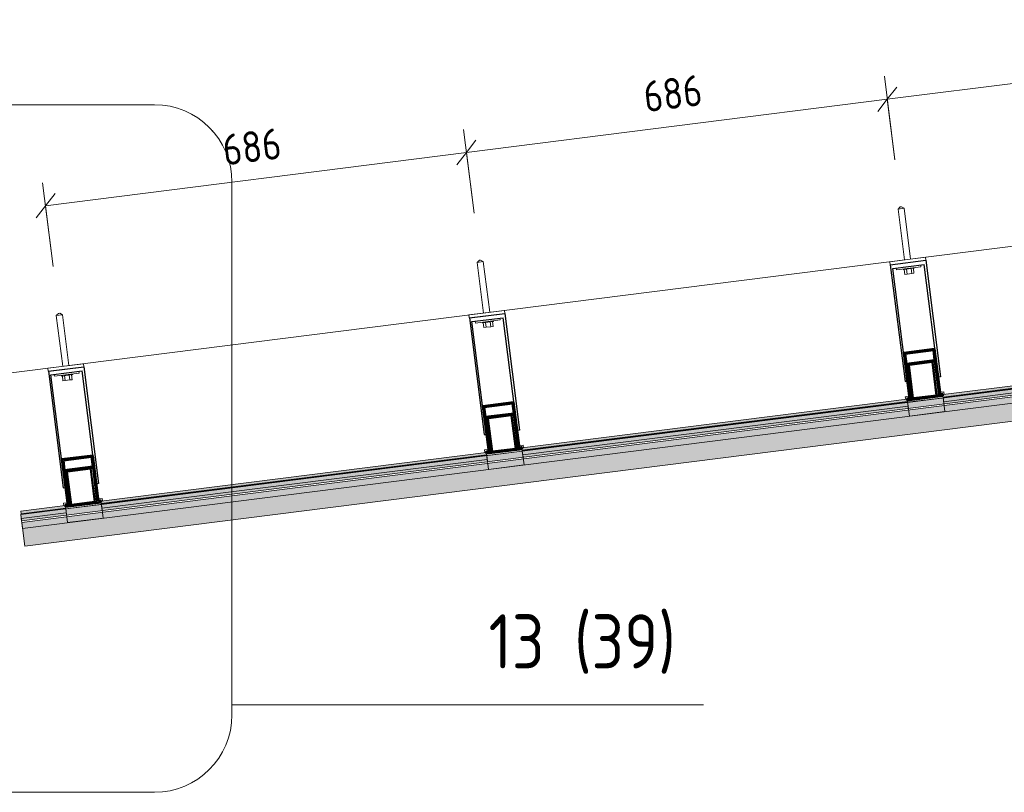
# Model space of a CAD drawing. Header units: millimetres. Extents: x 4014441 to 4046114, y 2378 to 8335946.
# Tile 67 of 71: x 4040743 to 4042334, y 8334519 to 8335768. Entities that reach past the tile are written whole.
import ezdxf

# ---------------------------------------------------------------- set-up
doc = ezdxf.new("R2010")
doc.units = ezdxf.units.MM
for name, color, linetype, lineweight in [('Обобщенные модели', 7, 'Continuous', 18), ('Размеры', 7, 'Continuous', 9), ('Размеры-25', 7, 'Continuous', 9), ('Тонкие линии', 7, 'Continuous', 18), ('Фрагменты', 7, 'Continuous', 9)]:
    doc.layers.add(name, color=color, linetype=linetype, lineweight=lineweight)
doc.styles.add('GOST Common_1', font='GOST_Common.ttf', dxfattribs={"width": 0.9, "height": 50})
doc.styles.add('GOST Common_2', font='GOST_Common.ttf', dxfattribs={"width": 0.9, "height": 87.5})
doc.dimstyles.new('ADSK_Основной_2_0', dxfattribs={"dimscale": 304.8, "dimtxt": 50.28575, "dimasz": 0.115978, "dimexe": 0.123031, "dimexo": 0.246063, "dimgap": 0.04101, "dimtad": 1, "dimdec": 0, "dimzin": 0, "dimdsep": 46, "dimtxsty": 'GOST Common_1', "dimblk1": 'OBLIQUE', "dimblk2": 'OBLIQUE', "dimsah": 1, "dimcen": 0.09, "dimdle": 0.123031, "dimazin": 0, "dimtfac": 1, "dimtdec": 4, "dimtix": 1, "dimtmove": 0, "dimatfit": 3, "dimfxl": 1, "dimtvp": 1, "dimtfill": 1, "dimtolj": 1, "dimtzin": 0, "dimarcsym": 2})

# ---------------------------------------------------------------- blocks, each defined once
blk = doc.blocks.new('HILTI_s_Композит_тип_Ко - Тип КоБ D2-21034063-Разрез 9-9')
at = {"layer": 'Обобщенные модели', "true_color": 0xf7fbf5}
blk.add_hatch(color=7, dxfattribs=at).paths.add_polyline_path([(4502414.8, 8334969.8), (4502487, 8334978.9), (4502486.9, 8334979.9), (4502544.4, 8334987.2), (4502544.7, 8334986.2), (4503167.2, 8335065), (4503167.1, 8335066), (4503224.6, 8335073.3), (4503224.9, 8335072.3), (4503847.4, 8335151), (4503847.5, 8335152.1), (4503904.8, 8335159.4), (4503905.1, 8335158.3), (4504527.7, 8335237), (4504527.7, 8335238.2), (4504585.1, 8335245.4), (4504585.3, 8335244.3), (4505207.9, 8335323.1), (4505208, 8335324.3), (4505265.3, 8335331.5), (4505265.7, 8335330.4), (4505335.9, 8335339.2), (4505335.4, 8335343.2), (4505264.9, 8335334.3), (4505265.2, 8335332.3), (4505207.6, 8335325.1), (4505207.4, 8335327), (4504584.7, 8335248.3), (4504584.9, 8335246.3), (4504527.4, 8335239), (4504527.4, 8335241), (4503904.5, 8335162.2), (4503904.7, 8335160.2), (4503847.2, 8335152.9), (4503847.2, 8335154.9), (4503224.2, 8335076.1), (4503224.5, 8335074.1), (4503167, 8335066.8), (4503167, 8335068.9), (4502544, 8334990), (4502544.3, 8334988), (4502486.7, 8334980.8), (4502486.7, 8334982.8), (4502414.3, 8334973.5), (4502414.3, 8334973.1)])
h = blk.add_hatch(color=7, dxfattribs=at)
h.paths.add_polyline_path([(4502414.9, 8334968.9), (4502487.1, 8334978.2), (4502486.8, 8334978.9), (4502414.8, 8334969.8)])
h.paths.add_polyline_path([(4502544.6, 8334985.3), (4503167.3, 8335064.1), (4503167.1, 8335065), (4502544.5, 8334986.2), (4502544.6, 8334985.7)])
h.paths.add_polyline_path([(4503224.8, 8335071.4), (4503847.5, 8335150.2), (4503847.3, 8335151), (4503224.7, 8335072.3), (4503224.8, 8335071.8)])
h.paths.add_polyline_path([(4503905.1, 8335157.5), (4504527.8, 8335236.3), (4504527.5, 8335237), (4503905, 8335158.3), (4503905, 8335157.9)])
h.paths.add_polyline_path([(4504585.3, 8335243.5), (4505208, 8335322.3), (4505207.7, 8335323), (4504585.2, 8335244.3), (4504585.2, 8335243.9)])
h.paths.add_polyline_path([(4505265.5, 8335329.6), (4505336, 8335338.5), (4505335.9, 8335339.2), (4505265.4, 8335330.3), (4505265.5, 8335330)])
at = {"layer": 'Обобщенные модели'}
for p, q in [((4505264.9, 8335334.3), (4505335.4, 8335343.2)), ((4505335.4, 8335343.2), (4505335.9, 8335339.2)), ((4504584.7, 8335248.3), (4505207.4, 8335327)), ((4505265.7, 8335330.4), (4505335.9, 8335339.2)), ((4505335.9, 8335339.2), (4505336, 8335338.5)), ((4504585.2, 8335244.3), (4505207.9, 8335323.1)), ((4503900.5, 8335161.7), (4504527.2, 8335241)), ((4503905, 8335158.3), (4504527.7, 8335237)), ((4503220.3, 8335075.7), (4503850.9, 8335155.5)), ((4503224.7, 8335072.3), (4503847.4, 8335151)), ((4502540, 8334989.7), (4503170.7, 8335069.4)), ((4502544.5, 8334986.2), (4503167.2, 8335065)), ((4502414.3, 8334973.8), (4502490.4, 8334983.4)), ((4502414.8, 8334969.8), (4502487, 8334978.9)), ((4502414.8, 8334969.8), (4502414.3, 8334973.8)), ((4502414.9, 8334968.9), (4502414.8, 8334969.8))]:
    blk.add_line(p, q, dxfattribs=at)
blk = doc.blocks.new('HILTI_s_Профиль_MFT-RP - Усиленный профиль MFT-RP-58 77x50 L-21017154-Разрез 9-9')
at = {"layer": 'Обобщенные модели', "lineweight": 50}
for p, q in [((4502530.6, 8335063.9), (4502481, 8335057.7)), ((4502481, 8335057.7), (4502490.4, 8334983.2)), ((4502483.3, 8335055.9), (4502528.9, 8335061.7)), ((4502485.3, 8335040), (4502483.3, 8335055.9)), ((4502528.9, 8335061.7), (4502530.9, 8335045.8)), ((4502540.1, 8334989.5), (4502530.6, 8335063.9)), ((4502530.9, 8335045.8), (4502485.3, 8335040)), ((4502485.5, 8335038.1), (4502531.2, 8335043.8)), ((4502531.2, 8335043.8), (4502538.1, 8334989.3)), ((4502492.4, 8334983.5), (4502485.5, 8335038.1)), ((4502490.4, 8334983.2), (4502486.5, 8334982.7)), ((4502486.5, 8334982.7), (4502486.7, 8334980.8)), ((4502486.7, 8334980.8), (4502544.3, 8334988)), ((4502538.1, 8334989.3), (4502492.4, 8334983.5)), ((4502544, 8334990), (4502540.1, 8334989.5)), ((4502544.3, 8334988), (4502544, 8334990))]:
    blk.add_line(p, q, dxfattribs=at)
blk = doc.blocks.new('HILTI_s_Соединитель_профилей_MFT-RPC - Соединитель профилей MFT-RPC-21017161-Разрез 9-9')
at = {"layer": 'Обобщенные модели', "lineweight": 25}
for p, q in [((4502490.1, 8335037.6), (4502526.8, 8335042.3)), ((4502526.8, 8335042.3), (4502527.4, 8335042.4)), ((4502533.6, 8334988.7), (4502526.8, 8335042.3)), ((4502527.4, 8335042.4), (4502528.4, 8335042.5)), ((4502534.2, 8334988.8), (4502527.4, 8335042.4)), ((4502528.4, 8335042.5), (4502531.3, 8335042.9)), ((4502535.2, 8334988.9), (4502528.4, 8335042.5)), ((4502485.6, 8335037.1), (4502488.5, 8335037.4)), ((4502488.5, 8335037.4), (4502489.6, 8335037.6)), ((4502495.3, 8334983.9), (4502488.5, 8335037.4)), ((4502489.6, 8335037.6), (4502490.1, 8335037.6)), ((4502496.3, 8334984), (4502489.6, 8335037.6)), ((4502496.9, 8334984.1), (4502490.1, 8335037.6))]:
    blk.add_line(p, q, dxfattribs=at)
blk = doc.blocks.new('S_Вентрешетки_Профиль внешний - Профиль крепежный-21268553-Разрез 9-9')
at = {"layer": 'Обобщенные модели', "true_color": 0x373f43}
h = blk.add_hatch(color=149, dxfattribs=at)
h.paths.add_polyline_path([(4502414.3, 8334968.4), (4502487.1, 8334977.7), (4502486.8, 8334978), (4502414.3, 8334968.8)])
h.paths.add_polyline_path([(4502544.7, 8334984.9), (4503167.3, 8335063.8), (4503167.1, 8335064.1), (4502544.6, 8334985.3), (4502544.7, 8334984.9)])
h.paths.add_polyline_path([(4503224.9, 8335071), (4503847.6, 8335149.8), (4503847.3, 8335150.1), (4503224.8, 8335071.4), (4503224.9, 8335071)])
h.paths.add_polyline_path([(4503905.1, 8335157.1), (4504527.8, 8335235.9), (4504527.5, 8335236.2), (4503905.1, 8335157.5), (4503905.1, 8335157.1)])
h.paths.add_polyline_path([(4504585.3, 8335243.1), (4505208, 8335322.1), (4505207.7, 8335322.3), (4504585.3, 8335243.4), (4504585.3, 8335243.2)])
h.paths.add_polyline_path([(4505265.6, 8335329.2), (4505336, 8335338.1), (4505336, 8335338.5), (4505265.5, 8335329.6), (4505265.6, 8335329.2)])
h = blk.add_hatch(color=149, dxfattribs=at)
h.paths.add_polyline_path([(4502415.1, 8334962.2), (4502487.9, 8334971.4), (4502486.8, 8334977.6), (4502414.3, 8334968.4), (4502415.1, 8334962.8)])
h.paths.add_polyline_path([(4502545.5, 8334978.7), (4503168.1, 8335057.5), (4503167.1, 8335063.7), (4502544.7, 8334984.7), (4502545.3, 8334979.9)])
h.paths.add_polyline_path([(4503225.7, 8335064.8), (4503848.4, 8335143.5), (4503847.3, 8335149.8), (4503224.9, 8335070.8), (4503225.6, 8335065.5)])
h.paths.add_polyline_path([(4503905.9, 8335150.8), (4504528.6, 8335229.7), (4504527.5, 8335235.8), (4503905.2, 8335156.8), (4503905.5, 8335153.9)])
h.paths.add_polyline_path([(4504586.1, 8335236.9), (4505208.8, 8335315.7), (4505207.9, 8335321.9), (4504585.4, 8335242.9), (4504585.7, 8335240)])
h.paths.add_polyline_path([(4505266.4, 8335323), (4505336.8, 8335331.9), (4505336, 8335338.1), (4505265.6, 8335329), (4505266, 8335325.6)])
h = blk.add_hatch(color=149, dxfattribs=at)
h.paths.add_polyline_path([(4502415.6, 8334958.4), (4502488.4, 8334967.6), (4502487.9, 8334971.4), (4502415.1, 8334962.2)])
h.paths.add_polyline_path([(4502545.9, 8334974.9), (4503168.6, 8335053.7), (4503168.1, 8335057.5), (4502545.5, 8334978.7), (4502545.7, 8334976.5)])
h.paths.add_polyline_path([(4503226.2, 8335061), (4503848.8, 8335139.8), (4503848.4, 8335143.5), (4503225.7, 8335064.8)])
h.paths.add_polyline_path([(4503906.4, 8335147.1), (4504529.1, 8335225.9), (4504528.6, 8335229.6), (4503905.9, 8335150.8), (4503906.3, 8335147.6)])
h.paths.add_polyline_path([(4504586.6, 8335233.1), (4505209.3, 8335311.9), (4505208.8, 8335315.7), (4504586.1, 8335236.9), (4504586.2, 8335236.6)])
h.paths.add_polyline_path([(4505266.8, 8335319.2), (4505337.3, 8335328.1), (4505336.8, 8335331.9), (4505266.4, 8335323)])
at = {"layer": 'Обобщенные модели'}
for p, q in [((4505336, 8335338.5), (4505265.7, 8335329.6)), ((4505336, 8335338.1), (4505265.7, 8335329.2)), ((4505336, 8335338.1), (4505265.7, 8335329.2)), ((4505336.8, 8335331.9), (4505266.4, 8335323)), ((4505336, 8335338.5), (4505336, 8335338.1)), ((4505337.3, 8335328.1), (4505336, 8335338.1)), ((4505336, 8335338.1), (4505336.8, 8335331.9)), ((4505336.8, 8335331.9), (4505337.3, 8335328.1)), ((4505208, 8335322.3), (4504585.3, 8335243.5)), ((4505207.9, 8335321.9), (4504585.3, 8335243.1)), ((4505207.9, 8335321.9), (4504585.3, 8335243.1)), ((4505208.8, 8335315.7), (4504586.3, 8335236.9)), ((4504527.8, 8335236.3), (4503905.1, 8335157.5)), ((4504527.8, 8335235.9), (4503905.1, 8335157.1)), ((4504527.8, 8335235.9), (4503905.1, 8335157.1)), ((4504528.6, 8335229.6), (4503905.9, 8335150.8)), ((4503847.5, 8335150.2), (4503224.8, 8335071.4)), ((4503847.6, 8335149.8), (4503224.9, 8335071)), ((4503847.6, 8335149.8), (4503224.9, 8335071)), ((4503848.4, 8335143.5), (4503225.7, 8335064.8)), ((4503167.3, 8335064.1), (4502544.6, 8334985.3)), ((4503167.4, 8335063.7), (4502544.7, 8334984.9)), ((4503167.4, 8335063.7), (4502544.7, 8334984.9)), ((4503168.1, 8335057.5), (4502545.5, 8334978.7)), ((4502487.1, 8334978), (4502414.3, 8334968.8)), ((4502487.1, 8334977.6), (4502414.3, 8334968.4)), ((4502487.1, 8334977.6), (4502414.3, 8334968.4)), ((4502414.3, 8334968.4), (4502414.3, 8334968.8)), ((4502415.6, 8334958.4), (4502414.3, 8334968.4)), ((4502415.1, 8334962.2), (4502414.3, 8334968.4)), ((4502487.9, 8334971.4), (4502415.1, 8334962.2)), ((4502415.6, 8334958.4), (4502415.1, 8334962.2))]:
    blk.add_line(p, q, dxfattribs=at)
blk = doc.blocks.new('S_Вентрешетки_Профиль крепежный - Профиль крепежный-21269846-Разрез 9-9')
at = {"layer": 'Обобщенные модели', "true_color": 0x373f43}
h = blk.add_hatch(color=149, dxfattribs=at)
h.paths.add_polyline_path([(4502487.5, 8334975), (4502545, 8334982.3), (4502544.6, 8334984.9), (4502487.2, 8334977.4), (4502487.4, 8334975.5)])
h.paths.add_polyline_path([(4502487.5, 8334975.5), (4502487.5, 8334975.5), (4502488.2, 8334975.6)])
blk.add_hatch(color=149, dxfattribs=at).paths.add_polyline_path([(4502488.4, 8334967.6), (4502545.9, 8334974.9), (4502544.9, 8334982.3), (4502487.5, 8334975), (4502488.1, 8334969.7)])
at = {"layer": 'Обобщенные модели'}
for p, q in [((4502544.4, 8334987.2), (4502486.8, 8334979.9)), ((4502486.8, 8334979.9), (4502487.1, 8334977.7)), ((4502544.7, 8334984.9), (4502487.1, 8334977.6)), ((4502487.1, 8334977.7), (4502544.7, 8334984.9)), ((4502487.1, 8334977.6), (4502487.1, 8334977.7)), ((4502490, 8334955.3), (4502487.1, 8334977.6)), ((4502487.5, 8334975), (4502487.1, 8334977.6)), ((4502488.4, 8334967.6), (4502487.5, 8334975)), ((4502544.7, 8334984.9), (4502544.4, 8334987.2)), ((4502547.5, 8334962.6), (4502544.7, 8334984.9)), ((4502544.7, 8334984.9), (4502544.7, 8334984.9)), ((4502544.7, 8334984.9), (4502545, 8334982.3)), ((4502545, 8334982.3), (4502545.9, 8334974.9)), ((4502490, 8334955.3), (4502547.5, 8334962.6))]:
    blk.add_line(p, q, dxfattribs=at)
blk = doc.blocks.new('S_Вентрешетки_Профиль внешний - Профиль крепежный-V203-Разрез 9-9')
at = {"layer": 'Обобщенные модели', "true_color": 0x373f43}
blk.add_hatch(color=149, dxfattribs=at).paths.add_polyline_path([(4502420.8, 8334917.1), (4505342.5, 8335286.8), (4505337.6, 8335325.5), (4502415.9, 8334955.8), (4502420.4, 8334920.2)])
at = {"layer": 'Обобщенные модели'}
for p, q in [((4505336, 8335338.1), (4502414.3, 8334968.4)), ((4505337.3, 8335328.1), (4502415.6, 8334958.4)), ((4502415.9, 8334955.8), (4505337.6, 8335325.5)), ((4505338.9, 8335315.8), (4505336, 8335338.1)), ((4505337.6, 8335325.5), (4505337.3, 8335328.1)), ((4505337.6, 8335325.5), (4505342.5, 8335286.8)), ((4502417.2, 8334946.1), (4505338.9, 8335315.8)), ((4505342.5, 8335286.8), (4502420.8, 8334917.1)), ((4502417.2, 8334946.1), (4502414.3, 8334968.4)), ((4502415.6, 8334958.4), (4502415.9, 8334955.8)), ((4502420.8, 8334917.1), (4502415.9, 8334955.8))]:
    blk.add_line(p, q, dxfattribs=at)
blk = doc.blocks.new('S_Вентрешетки_Профиль крепежный - Профиль крепежный-V204-Разрез 9-9')
at = {"layer": 'Обобщенные модели', "true_color": 0x373f43}
h = blk.add_hatch(color=149, dxfattribs=at)
h.paths.add_polyline_path([(4503167.7, 8335061.1), (4503225.2, 8335068.4), (4503224.8, 8335071), (4503167.4, 8335063.5), (4503167.6, 8335061.5)])
h.paths.add_polyline_path([(4503167.7, 8335061.6), (4503167.7, 8335061.6), (4503169.6, 8335061.8)])
blk.add_hatch(color=149, dxfattribs=at).paths.add_polyline_path([(4503168.6, 8335053.7), (4503226.2, 8335061), (4503225.2, 8335068.4), (4503167.7, 8335061.1), (4503168.1, 8335057.5)])
at = {"layer": 'Обобщенные модели'}
for p, q in [((4503224.6, 8335073.3), (4503167.1, 8335066)), ((4503224.9, 8335071), (4503167.4, 8335063.7)), ((4503167.4, 8335063.7), (4503224.9, 8335071)), ((4503224.9, 8335071), (4503224.6, 8335073.3)), ((4503227.7, 8335048.7), (4503224.9, 8335071)), ((4503224.9, 8335071), (4503224.9, 8335071)), ((4503224.9, 8335071), (4503225.2, 8335068.4)), ((4503167.1, 8335066), (4503167.4, 8335063.7)), ((4503170.2, 8335041.4), (4503167.4, 8335063.7)), ((4503167.7, 8335061.1), (4503167.4, 8335063.7)), ((4503167.4, 8335063.7), (4503167.4, 8335063.7)), ((4503168.6, 8335053.7), (4503167.7, 8335061.1)), ((4503225.2, 8335068.4), (4503226.2, 8335061)), ((4503170.2, 8335041.4), (4503227.7, 8335048.7))]:
    blk.add_line(p, q, dxfattribs=at)
blk = doc.blocks.new('S_Вентрешетки_Профиль крепежный - Профиль крепежный-V205-Разрез 9-9')
at = {"layer": 'Обобщенные модели', "true_color": 0x373f43}
for points in [[(4503847.9, 8335147.2), (4503905.4, 8335154.5), (4503905, 8335157), (4503847.6, 8335149.5), (4503847.9, 8335147.6)], [(4503848.8, 8335139.8), (4503906.4, 8335147.1), (4503905.5, 8335154.4), (4503847.9, 8335147.2), (4503848.7, 8335140.8)]]:
    blk.add_hatch(color=149, dxfattribs=at).paths.add_polyline_path(points)
at = {"layer": 'Обобщенные модели'}
for p, q in [((4503904.8, 8335159.4), (4503847.3, 8335152.1)), ((4503847.3, 8335152.1), (4503847.6, 8335149.8)), ((4503905.1, 8335157.1), (4503847.6, 8335149.8)), ((4503847.6, 8335149.8), (4503905.1, 8335157.1)), ((4503850.4, 8335127.5), (4503847.6, 8335149.8)), ((4503847.9, 8335147.2), (4503847.6, 8335149.8)), ((4503847.6, 8335149.8), (4503847.6, 8335149.8)), ((4503905.1, 8335157.1), (4503904.8, 8335159.4)), ((4503907.9, 8335134.8), (4503905.1, 8335157.1)), ((4503905.1, 8335157.1), (4503905.1, 8335157)), ((4503905.1, 8335157), (4503905.5, 8335154.4)), ((4503905.5, 8335154.4), (4503906.4, 8335147.1)), ((4503848.8, 8335139.8), (4503847.9, 8335147.2)), ((4503850.4, 8335127.5), (4503907.9, 8335134.8))]:
    blk.add_line(p, q, dxfattribs=at)
blk = doc.blocks.new('HILTI_s_Анкер_HRD-HF - HRD-HF 10x100-21017162-Разрез 9-9')
at = {"layer": 'Обобщенные модели'}
for p, q in [((4503155.6, 8335379.5), (4503152, 8335376)), ((4503152, 8335376), (4503161.9, 8335377.3)), ((4503152, 8335376), (4503162.4, 8335294.1)), ((4503155.6, 8335379.5), (4503157.6, 8335379.7)), ((4503161.9, 8335377.3), (4503157.6, 8335379.7)), ((4503172.3, 8335295.3), (4503161.9, 8335377.3)), ((4503160.2, 8335279.3), (4503160.4, 8335278.3)), ((4503178.2, 8335280.5), (4503160.4, 8335278.3)), ((4503160.4, 8335278.3), (4503160.7, 8335278.3)), ((4503162.8, 8335270.5), (4503161.8, 8335278.5)), ((4503166.6, 8335271), (4503165.6, 8335278.9)), ((4503174, 8335271.9), (4503173, 8335279.9)), ((4503176.7, 8335280.4), (4503177.7, 8335272.4)), ((4503177.9, 8335280.5), (4503178.2, 8335280.5)), ((4503178.2, 8335280.5), (4503178.1, 8335281.5)), ((4503166.6, 8335271), (4503162.8, 8335270.5)), ((4503174, 8335271.9), (4503166.6, 8335271)), ((4503177.7, 8335272.4), (4503174, 8335271.9))]:
    blk.add_line(p, q, dxfattribs=at)
blk = doc.blocks.new('HILTI_s_Анкер_HRD-HF - HRD-HF 10x100-V208-Разрез 9-9')
at = {"layer": 'Обобщенные модели'}
for p, q in [((4503160.2, 8335279.3), (4503160.4, 8335278.3)), ((4503160.7, 8335278.3), (4503160.4, 8335278.3)), ((4503160.4, 8335278.3), (4503160.7, 8335278.3)), ((4503178.2, 8335280.5), (4503177.9, 8335280.5)), ((4503177.9, 8335280.5), (4503178.2, 8335280.5)), ((4503178.2, 8335280.5), (4503178.1, 8335281.5))]:
    blk.add_line(p, q, dxfattribs=at)
blk = doc.blocks.new('HILTI_s_Кронштейн_MFT-RB_L - Усиленный кронштейн MFT-RB 190 L-21018819-Разрез 9-9')
at = {"layer": 'Обобщенные модели', "lineweight": 25}
for p, q in [((4503139.4, 8335286.1), (4503196.6, 8335293.3)), ((4503196.6, 8335293.3), (4503220.4, 8335104.8)), ((4503139.4, 8335286.1), (4503163.3, 8335097.6)), ((4503143.5, 8335280.2), (4503194.1, 8335286.6)), ((4503166.5, 8335098), (4503143.5, 8335280.2)), ((4503217.1, 8335104.4), (4503194.1, 8335286.6)), ((4503220.4, 8335104.8), (4503217.1, 8335104.4)), ((4503163.3, 8335097.6), (4503166.5, 8335098))]:
    blk.add_line(p, q, dxfattribs=at)
blk = doc.blocks.new('HILTI_s_Термомост_MFT-RBI_L - Термомост MFT-RBI 58x130x5 L-21017159-Разрез 9-9')
at = {"layer": 'Обобщенные модели'}
for p, q in [((4503138.6, 8335291), (4503196.1, 8335298.3)), ((4503196.8, 8335293.4), (4503139.2, 8335286.1)), ((4503196.8, 8335293.4), (4503196.1, 8335298.3)), ((4503138.6, 8335291), (4503139.2, 8335286.1))]:
    blk.add_line(p, q, dxfattribs=at)
blk = doc.blocks.new('HILTI_s_Шайба_MFT-BFW - Шайба MFT-BFW 30x40x3-21017160-Разрез 9-9')
at = {"layer": 'Обобщенные модели'}
for p, q in [((4503149.3, 8335277.9), (4503148.9, 8335280.9)), ((4503189, 8335282.9), (4503149.3, 8335277.9)), ((4503188.6, 8335285.9), (4503189, 8335282.9))]:
    blk.add_line(p, q, dxfattribs=at)
blk = doc.blocks.new('HILTI_s_Анкер_HRD-HF - HRD-HF 10x100-V209-Разрез 9-9')
at = {"layer": 'Обобщенные модели'}
for p, q in [((4502475.3, 8335293.4), (4502471.8, 8335290)), ((4502475.3, 8335293.4), (4502477.4, 8335293.7)), ((4502481.7, 8335291.2), (4502477.4, 8335293.7)), ((4502471.8, 8335290), (4502481.7, 8335291.2)), ((4502471.8, 8335290), (4502482.2, 8335208)), ((4502492.1, 8335209.2), (4502481.7, 8335291.2)), ((4502480, 8335193.2), (4502480.1, 8335192.2)), ((4502498, 8335194.5), (4502480.1, 8335192.2)), ((4502480.1, 8335192.2), (4502480.4, 8335192.2)), ((4502482.6, 8335184.5), (4502481.6, 8335192.4)), ((4502486.3, 8335184.9), (4502482.6, 8335184.5)), ((4502486.3, 8335184.9), (4502485.3, 8335192.9)), ((4502493.8, 8335185.9), (4502486.3, 8335184.9)), ((4502493.8, 8335185.9), (4502492.8, 8335193.8)), ((4502497.5, 8335186.3), (4502493.8, 8335185.9)), ((4502496.5, 8335194.3), (4502497.5, 8335186.3)), ((4502497.7, 8335194.4), (4502498, 8335194.5)), ((4502498, 8335194.5), (4502497.9, 8335195.5))]:
    blk.add_line(p, q, dxfattribs=at)
blk = doc.blocks.new('HILTI_s_Салазка_MFT-CCF - Салазка MFT-CCF S58-21018728-Разрез 9-9')
at = {"layer": 'Обобщенные модели', "flags": 128}
for points in [[(4503168.9, 8335073.4), (4503169, 8335073.4), (4503169.2, 8335073.3), (4503169.4, 8335073.2), (4503169.5, 8335073.1), (4503169.6, 8335073), (4503169.7, 8335072.8)], [(4503169.7, 8335072.1), (4503169.7, 8335071.9), (4503169.6, 8335071.8), (4503169.4, 8335071.6), (4503169.3, 8335071.5), (4503169.1, 8335071.5)], [(4503220.3, 8335079.2), (4503220.4, 8335079.4), (4503220.5, 8335079.6), (4503220.6, 8335079.7), (4503220.7, 8335079.8), (4503220.9, 8335079.9), (4503221, 8335080)], [(4503221.3, 8335078.1), (4503221.1, 8335078.1), (4503220.9, 8335078.2), (4503220.8, 8335078.2), (4503220.6, 8335078.4), (4503220.5, 8335078.5)]]:
    blk.add_lwpolyline(points, dxfattribs=at)
blk = doc.blocks.new('HILTI_s_Салазка_MFT-CCF - Салазка MFT-CCF S58-V216-Разрез 9-9')
at = {"layer": 'Обобщенные модели'}
for p, q in [((4503163.7, 8335072.8), (4503168.7, 8335073.4)), ((4503164.2, 8335068.6), (4503163.7, 8335072.8)), ((4503168.9, 8335071.4), (4503167.1, 8335071.2)), ((4503221.2, 8335080.1), (4503226.2, 8335080.7)), ((4503223.3, 8335078.3), (4503221.5, 8335078.1)), ((4503226.2, 8335080.7), (4503226.7, 8335076.5))]:
    blk.add_line(p, q, dxfattribs=at)
at = {"layer": 'Обобщенные модели', "flags": 128}
for points in [[(4503167.1, 8335071.2), (4503166.9, 8335071.1), (4503166.7, 8335071.1), (4503166.5, 8335070.9), (4503166.4, 8335070.8), (4503166.2, 8335070.6), (4503166.1, 8335070.4), (4503166.1, 8335070.2), (4503166.1, 8335070), (4503166.1, 8335069.8), (4503166.2, 8335069.6), (4503166.3, 8335069.4), (4503166.4, 8335069.2), (4503166.6, 8335069.1), (4503166.8, 8335069), (4503167, 8335068.9)], [(4503168.7, 8335073.4), (4503168.9, 8335073.4), (4503169, 8335073.4), (4503169.2, 8335073.3), (4503169.4, 8335073.2), (4503169.5, 8335073.1), (4503169.6, 8335073), (4503169.7, 8335072.8), (4503169.8, 8335072.6), (4503169.8, 8335072.4), (4503169.8, 8335072.3), (4503169.7, 8335072.1), (4503169.7, 8335071.9), (4503169.6, 8335071.8), (4503169.4, 8335071.6), (4503169.3, 8335071.5), (4503169.1, 8335071.5), (4503168.9, 8335071.4)], [(4503221.5, 8335078.1), (4503221.3, 8335078.1), (4503221.1, 8335078.1), (4503220.9, 8335078.2), (4503220.8, 8335078.2), (4503220.6, 8335078.4), (4503220.5, 8335078.5), (4503220.4, 8335078.7), (4503220.4, 8335078.8), (4503220.3, 8335079), (4503220.3, 8335079.2), (4503220.4, 8335079.4), (4503220.5, 8335079.6), (4503220.6, 8335079.7), (4503220.7, 8335079.8), (4503220.9, 8335079.9), (4503221, 8335080), (4503221.2, 8335080.1)], [(4503224, 8335076.1), (4503224.2, 8335076.3), (4503224.3, 8335076.4), (4503224.4, 8335076.6), (4503224.5, 8335076.8), (4503224.6, 8335077), (4503224.6, 8335077.2), (4503224.6, 8335077.4), (4503224.5, 8335077.6), (4503224.4, 8335077.8), (4503224.3, 8335078), (4503224.1, 8335078.1), (4503223.9, 8335078.2), (4503223.7, 8335078.3), (4503223.5, 8335078.3), (4503223.3, 8335078.3)]]:
    blk.add_lwpolyline(points, dxfattribs=at)
blk = doc.blocks.new('HILTI_s_Салазка_MFT-CCF - Салазка MFT-CCF S58-V217-Разрез 9-9')
at = {"layer": 'Обобщенные модели'}
for p, q in [((4502541, 8334994), (4502545.9, 8334994.6)), ((4502543.1, 8334992.2), (4502541.2, 8334992)), ((4502545.9, 8334994.6), (4502546.5, 8334990.5)), ((4502483.5, 8334986.7), (4502488.4, 8334987.3)), ((4502484, 8334982.6), (4502483.5, 8334986.7)), ((4502488.7, 8334985.3), (4502486.9, 8334985.1))]:
    blk.add_line(p, q, dxfattribs=at)
at = {"layer": 'Обобщенные модели', "flags": 128}
for points in [[(4502541.2, 8334992), (4502541, 8334992), (4502540.9, 8334992), (4502540.7, 8334992.1), (4502540.5, 8334992.2), (4502540.4, 8334992.3), (4502540.3, 8334992.4), (4502540.2, 8334992.6), (4502540.1, 8334992.8), (4502540.1, 8334993), (4502540.1, 8334993.1), (4502540.2, 8334993.3), (4502540.2, 8334993.5), (4502540.3, 8334993.6), (4502540.5, 8334993.8), (4502540.6, 8334993.9), (4502540.8, 8334993.9), (4502541, 8334994)], [(4502543.9, 8334990.2), (4502544.1, 8334990.3), (4502544.2, 8334990.5), (4502544.3, 8334990.7), (4502544.3, 8334990.9), (4502544.4, 8334991.1), (4502544.3, 8334991.3), (4502544.3, 8334991.5), (4502544.2, 8334991.7), (4502544, 8334991.9), (4502543.9, 8334992), (4502543.7, 8334992.1), (4502543.5, 8334992.2), (4502543.3, 8334992.2), (4502543.1, 8334992.2)], [(4502486.9, 8334985.1), (4502486.7, 8334985.1), (4502486.5, 8334985), (4502486.3, 8334984.9), (4502486.1, 8334984.7), (4502486, 8334984.5), (4502485.9, 8334984.4), (4502485.9, 8334984.1), (4502485.9, 8334983.9), (4502485.9, 8334983.7), (4502485.9, 8334983.5), (4502486.1, 8334983.3), (4502486.2, 8334983.2), (4502486.3, 8334983), (4502486.5, 8334982.9)], [(4502488.4, 8334987.3), (4502488.6, 8334987.3), (4502488.8, 8334987.3), (4502489, 8334987.2), (4502489.1, 8334987.2), (4502489.3, 8334987), (4502489.4, 8334986.9), (4502489.5, 8334986.7), (4502489.5, 8334986.6), (4502489.6, 8334986.4), (4502489.6, 8334986.2), (4502489.5, 8334986), (4502489.4, 8334985.8), (4502489.3, 8334985.7), (4502489.2, 8334985.6), (4502489, 8334985.5), (4502488.9, 8334985.4), (4502488.7, 8334985.3)]]:
    blk.add_lwpolyline(points, dxfattribs=at)
blk = doc.blocks.new('HILTI_s_Салазка_MFT-CCF - Салазка MFT-CCF S58-V218-Разрез 9-9')
at = {"layer": 'Обобщенные модели'}
for p, q in [((4503901.4, 8335166.1), (4503906.4, 8335166.8)), ((4503906.4, 8335166.8), (4503906.9, 8335162.6)), ((4503843.9, 8335158.9), (4503848.9, 8335159.5)), ((4503844.5, 8335154.7), (4503843.9, 8335158.9)), ((4503849.1, 8335157.5), (4503847.3, 8335157.3)), ((4503903.5, 8335164.4), (4503901.7, 8335164.1))]:
    blk.add_line(p, q, dxfattribs=at)
at = {"layer": 'Обобщенные модели', "flags": 128}
for points in [[(4503901.7, 8335164.1), (4503901.5, 8335164.1), (4503901.3, 8335164.2), (4503901.1, 8335164.2), (4503901, 8335164.3), (4503900.8, 8335164.4), (4503900.7, 8335164.6), (4503900.6, 8335164.7), (4503900.6, 8335164.9), (4503900.6, 8335165.1), (4503900.6, 8335165.3), (4503900.6, 8335165.5), (4503900.7, 8335165.6), (4503900.8, 8335165.8), (4503900.9, 8335165.9), (4503901.1, 8335166), (4503901.3, 8335166.1), (4503901.4, 8335166.1)], [(4503847.3, 8335157.3), (4503847.1, 8335157.2), (4503846.9, 8335157.1), (4503846.7, 8335157), (4503846.6, 8335156.9), (4503846.5, 8335156.7), (4503846.4, 8335156.5), (4503846.3, 8335156.3), (4503846.3, 8335156.1), (4503846.3, 8335155.9), (4503846.4, 8335155.7), (4503846.5, 8335155.5), (4503846.6, 8335155.3), (4503846.8, 8335155.2), (4503847, 8335155.1), (4503847.2, 8335155)], [(4503848.9, 8335159.5), (4503849.1, 8335159.5), (4503849.3, 8335159.5), (4503849.4, 8335159.4), (4503849.6, 8335159.3), (4503849.7, 8335159.2), (4503849.9, 8335159), (4503849.9, 8335158.9), (4503850, 8335158.7), (4503850, 8335158.5), (4503850, 8335158.3), (4503850, 8335158.2), (4503849.9, 8335158), (4503849.8, 8335157.8), (4503849.6, 8335157.7), (4503849.5, 8335157.6), (4503849.3, 8335157.5), (4503849.1, 8335157.5)], [(4503904.2, 8335162.2), (4503904.4, 8335162.3), (4503904.5, 8335162.5), (4503904.7, 8335162.7), (4503904.7, 8335162.9), (4503904.8, 8335163.1), (4503904.8, 8335163.3), (4503904.8, 8335163.5), (4503904.7, 8335163.7), (4503904.6, 8335163.9), (4503904.5, 8335164), (4503904.3, 8335164.2), (4503904.1, 8335164.3), (4503903.9, 8335164.4), (4503903.7, 8335164.4), (4503903.5, 8335164.4)]]:
    blk.add_lwpolyline(points, dxfattribs=at)
blk = doc.blocks.new('DIMBLOCK2-Разрез 9-9')
at = {"layer": 'Размеры-25'}
for p, q in [((4042837.4, 8335627.6), (4042820.3, 8335762.9)), ((4042825, 8335725.7), (4042144.8, 8335639.6)), ((4042825, 8335725.7), (4042837.4, 8335627.6)), ((4042157.2, 8335541.5), (4042140.1, 8335676.8)), ((4042144.8, 8335639.6), (4042157.2, 8335541.5))]:
    blk.add_line(p, q, dxfattribs=at)
at = {"layer": 'Размеры-25', "lineweight": 18}
for p, q in [((4042825, 8335725.7), (4042840.3, 8335745.4)), ((4042825, 8335725.7), (4042809.7, 8335705.9)), ((4042144.8, 8335639.6), (4042160.1, 8335659.4)), ((4042144.8, 8335639.6), (4042129.5, 8335619.9))]:
    blk.add_line(p, q, dxfattribs=at)
at = {"layer": 'Размеры-25', "color": 0, "insert": (4042428.2, 8335753.9), "char_height": 50, "width": 113.526, "attachment_point": 1, "rotation": 7.2118, "line_spacing_factor": 1.022761, "style": 'GOST Common_1', "bg_fill": 3, "box_fill_scale": 1.25, "bg_fill_color": 256, "bg_fill_true_color": 13158600, "bg_fill_transparency": 0}
blk.add_mtext('686', dxfattribs=at)
blk = doc.blocks.new('_Oblique')
at = {"color": 0, "linetype": 'ByBlock', "lineweight": -2}
blk.add_line((-0.5, -0.5), (0.5, 0.5), dxfattribs=at)
blk = doc.blocks.new('DIMBLOCK3-Разрез 9-9')
at = {"layer": 'Размеры-25'}
for p, q in [((4042157.2, 8335541.5), (4042140.1, 8335676.8)), ((4042144.8, 8335639.6), (4041464.6, 8335553.5)), ((4042144.8, 8335639.6), (4042157.2, 8335541.5)), ((4041477, 8335455.4), (4041459.9, 8335590.7)), ((4041464.6, 8335553.5), (4041477, 8335455.4))]:
    blk.add_line(p, q, dxfattribs=at)
at = {"layer": 'Размеры-25', "lineweight": 18}
for p, q in [((4042144.8, 8335639.6), (4042160.1, 8335659.4)), ((4042144.8, 8335639.6), (4042129.5, 8335619.9)), ((4041464.6, 8335553.5), (4041479.9, 8335573.3)), ((4041464.6, 8335553.5), (4041449.2, 8335533.8))]:
    blk.add_line(p, q, dxfattribs=at)
at = {"layer": 'Размеры-25', "color": 0, "insert": (4041748, 8335667.9), "char_height": 50, "width": 113.526, "attachment_point": 1, "rotation": 7.2118, "line_spacing_factor": 1.022761, "style": 'GOST Common_1', "bg_fill": 3, "box_fill_scale": 1.25, "bg_fill_color": 256, "bg_fill_true_color": 13158600, "bg_fill_transparency": 0}
blk.add_mtext('686', dxfattribs=at)
blk = doc.blocks.new('DIMBLOCK4-Разрез 9-9')
at = {"layer": 'Размеры-25'}
for p, q in [((4041477, 8335455.4), (4041459.9, 8335590.7)), ((4041464.6, 8335553.5), (4040784.3, 8335467.5)), ((4041464.6, 8335553.5), (4041477, 8335455.4)), ((4040796.8, 8335369.3), (4040779.6, 8335504.7)), ((4040784.3, 8335467.5), (4040796.8, 8335369.3))]:
    blk.add_line(p, q, dxfattribs=at)
at = {"layer": 'Размеры-25', "lineweight": 18}
for p, q in [((4041464.6, 8335553.5), (4041479.9, 8335573.3)), ((4041464.6, 8335553.5), (4041449.2, 8335533.8)), ((4040784.3, 8335467.5), (4040799.7, 8335487.2)), ((4040784.3, 8335467.5), (4040769, 8335447.7))]:
    blk.add_line(p, q, dxfattribs=at)
at = {"layer": 'Размеры-25', "color": 0, "insert": (4041067.7, 8335581.8), "char_height": 50, "width": 113.526, "attachment_point": 1, "rotation": 7.2118, "line_spacing_factor": 1.022761, "style": 'GOST Common_1', "bg_fill": 3, "box_fill_scale": 1.25, "bg_fill_color": 256, "bg_fill_true_color": 13158600, "bg_fill_transparency": 0}
blk.add_mtext('686', dxfattribs=at)
blk = doc.blocks.new('Разрез - С номером листа-6393827-Разрез 9-9')
at = {"layer": 'Фрагменты'}
blk.add_line((4503117.9, 8334660.8), (4503517.9, 8334660.8), dxfattribs=at)

msp = doc.modelspace()

# ---------------------------------------------------------------- linework, layer by layer
at = {"layer": 'Тонкие линии'}
msp.add_line((4043672.9, 8335570), (4040690.4, 8335192.6), dxfattribs=at)
at = {"layer": 'Фрагменты'}
for p, q in [((4040960.7, 8335630.7), (4039451.8, 8335630.7)), ((4041085.7, 8334660.8), (4041447.8, 8334660.8)), ((4039451.8, 8334519.5), (4040960.7, 8334519.5))]:
    msp.add_line(p, q, dxfattribs=at)
msp.add_arc((4040960.7, 8334644.5), 125, 270, 0, dxfattribs=at)

# ---------------------------------------------------------------- block references
at = {"layer": 'Обобщенные модели'}
for name, p in [('HILTI_s_Анкер_HRD-HF - HRD-HF 10x100-21017162-Разрез 9-9', (-460989.8, 86.1)), ('HILTI_s_Анкер_HRD-HF - HRD-HF 10x100-21017162-Разрез 9-9', (-461670, 0)), ('HILTI_s_Термомост_MFT-RBI_L - Термомост MFT-RBI 58x130x5 L-21017159-Разрез 9-9', (-460989.8, 86.1)), ('HILTI_s_Кронштейн_MFT-RB_L - Усиленный кронштейн MFT-RB 190 L-21018819-Разрез 9-9', (-460989.8, 86.1)), ('HILTI_s_Шайба_MFT-BFW - Шайба MFT-BFW 30x40x3-21017160-Разрез 9-9', (-460989.8, 86.1)), ('HILTI_s_Анкер_HRD-HF - HRD-HF 10x100-V208-Разрез 9-9', (-460989.8, 86.1)), ('HILTI_s_Композит_тип_Ко - Тип КоБ D2-21034063-Разрез 9-9', (-461670, 0)), ('S_Вентрешетки_Профиль внешний - Профиль крепежный-21268553-Разрез 9-9', (-461670, 0)), ('S_Вентрешетки_Профиль внешний - Профиль крепежный-V203-Разрез 9-9', (-461670, 0)), ('HILTI_s_Анкер_HRD-HF - HRD-HF 10x100-V209-Разрез 9-9', (-461670, 0)), ('HILTI_s_Термомост_MFT-RBI_L - Термомост MFT-RBI 58x130x5 L-21017159-Разрез 9-9', (-461670, 0)), ('HILTI_s_Кронштейн_MFT-RB_L - Усиленный кронштейн MFT-RB 190 L-21018819-Разрез 9-9', (-461670, 0)), ('HILTI_s_Шайба_MFT-BFW - Шайба MFT-BFW 30x40x3-21017160-Разрез 9-9', (-461670, 0)), ('HILTI_s_Анкер_HRD-HF - HRD-HF 10x100-V208-Разрез 9-9', (-461670, 0)), ('HILTI_s_Соединитель_профилей_MFT-RPC - Соединитель профилей MFT-RPC-21017161-Разрез 9-9', (-460309.6, 172.2)), ('HILTI_s_Термомост_MFT-RBI_L - Термомост MFT-RBI 58x130x5 L-21017159-Разрез 9-9', (-462350.3, -86.1)), ('HILTI_s_Кронштейн_MFT-RB_L - Усиленный кронштейн MFT-RB 190 L-21018819-Разрез 9-9', (-462350.3, -86.1)), ('HILTI_s_Шайба_MFT-BFW - Шайба MFT-BFW 30x40x3-21017160-Разрез 9-9', (-462350.3, -86.1)), ('HILTI_s_Анкер_HRD-HF - HRD-HF 10x100-V208-Разрез 9-9', (-462350.3, -86.1)), ('HILTI_s_Салазка_MFT-CCF - Салазка MFT-CCF S58-V218-Разрез 9-9', (-461670, 0)), ('HILTI_s_Салазка_MFT-CCF - Салазка MFT-CCF S58-21018728-Разрез 9-9', (-460989.8, 86.1)), ('HILTI_s_Салазка_MFT-CCF - Салазка MFT-CCF S58-21018728-Разрез 9-9', (-460989.8, 86.1)), ('HILTI_s_Салазка_MFT-CCF - Салазка MFT-CCF S58-21018728-Разрез 9-9', (-460989.8, 86.1)), ('S_Вентрешетки_Профиль крепежный - Профиль крепежный-V205-Разрез 9-9', (-461670, 0)), ('HILTI_s_Соединитель_профилей_MFT-RPC - Соединитель профилей MFT-RPC-21017161-Разрез 9-9', (-460989.8, 86.1)), ('HILTI_s_Салазка_MFT-CCF - Салазка MFT-CCF S58-V216-Разрез 9-9', (-461670, 0)), ('S_Вентрешетки_Профиль крепежный - Профиль крепежный-V204-Разрез 9-9', (-461670, 0)), ('HILTI_s_Салазка_MFT-CCF - Салазка MFT-CCF S58-21018728-Разрез 9-9', (-461670, 0)), ('HILTI_s_Салазка_MFT-CCF - Салазка MFT-CCF S58-21018728-Разрез 9-9', (-461670, 0)), ('HILTI_s_Салазка_MFT-CCF - Салазка MFT-CCF S58-21018728-Разрез 9-9', (-461670, 0)), ('HILTI_s_Соединитель_профилей_MFT-RPC - Соединитель профилей MFT-RPC-21017161-Разрез 9-9', (-461670, 0)), ('HILTI_s_Салазка_MFT-CCF - Салазка MFT-CCF S58-V217-Разрез 9-9', (-461670, 0)), ('HILTI_s_Салазка_MFT-CCF - Салазка MFT-CCF S58-21018728-Разрез 9-9', (-462350.3, -86.1)), ('HILTI_s_Салазка_MFT-CCF - Салазка MFT-CCF S58-21018728-Разрез 9-9', (-462350.3, -86.1)), ('HILTI_s_Салазка_MFT-CCF - Салазка MFT-CCF S58-21018728-Разрез 9-9', (-462350.3, -86.1)), ('S_Вентрешетки_Профиль крепежный - Профиль крепежный-21269846-Разрез 9-9', (-461670, 0))]:
    msp.add_blockref(name, p, dxfattribs=at)
at = {"layer": 'Обобщенные модели', "lineweight": 25}
for p in [(-460309.6, 172.2), (-460989.8, 86.1), (-461670, 0)]:
    msp.add_blockref('HILTI_s_Профиль_MFT-RP - Усиленный профиль MFT-RP-58 77x50 L-21017154-Разрез 9-9', p, dxfattribs=at)
at = {"layer": 'Фрагменты'}
msp.add_blockref('Разрез - С номером листа-6393827-Разрез 9-9', (-461670, 0), dxfattribs=at)

# ---------------------------------------------------------------- texts
at = {"layer": 'Фрагменты', "insert": (4041500.4, 8334807.2), "char_height": 87.5, "width": 357.152, "attachment_point": 1, "style": 'GOST Common_2'}
msp.add_mtext('13 (39)', dxfattribs=at)

# ---------------------------------------------------------------- next in the draw order: dimensions: what is measured, and where the dimension line sits
at = {"layer": 'Размеры'}
dim = msp.add_linear_dim(base=(4042144.8, 8335639.6), p1=(4042846.8, 8335553.2), p2=(4042166.6, 8335467.1), angle=7.2118, dimstyle='ADSK_Основной_2_0', override={"dimpost": '<>', "dimfxl": 685.65}, dxfattribs=at)
dim.commit()
dim.dimension.update_dxf_attribs({"geometry": 'DIMBLOCK2-Разрез 9-9', "text_midpoint": (4042480.2, 8335719.9)})

# ---------------------------------------------------------------- next in the draw order: dimensions: what is measured, and where the dimension line sits
dim = msp.add_linear_dim(base=(4041464.6, 8335553.5), p1=(4042166.6, 8335467.1), p2=(4041486.4, 8335381), angle=7.2118, dimstyle='ADSK_Основной_2_0', override={"dimpost": '<>', "dimfxl": 685.65}, dxfattribs=at)
dim.commit()
dim.dimension.update_dxf_attribs({"geometry": 'DIMBLOCK3-Разрез 9-9', "text_midpoint": (4041800, 8335633.8)})

# ---------------------------------------------------------------- next in the draw order: dimensions: what is measured, and where the dimension line sits
dim = msp.add_linear_dim(base=(4040784.3, 8335467.5), p1=(4041486.4, 8335381), p2=(4040806.2, 8335294.9), angle=7.2118, dimstyle='ADSK_Основной_2_0', override={"dimpost": '<>', "dimfxl": 685.65}, dxfattribs=at)
dim.commit()
dim.dimension.update_dxf_attribs({"geometry": 'DIMBLOCK4-Разрез 9-9', "text_midpoint": (4041119.7, 8335547.7)})

# ---------------------------------------------------------------- next in the draw order: linework, layer by layer
at = {"layer": 'Фрагменты'}
msp.add_line((4041085.7, 8334644.5), (4041085.7, 8335505.7), dxfattribs=at)
msp.add_arc((4040960.7, 8335505.7), 125, 360, 90, dxfattribs=at)

doc.saveas('drawing.dxf')
